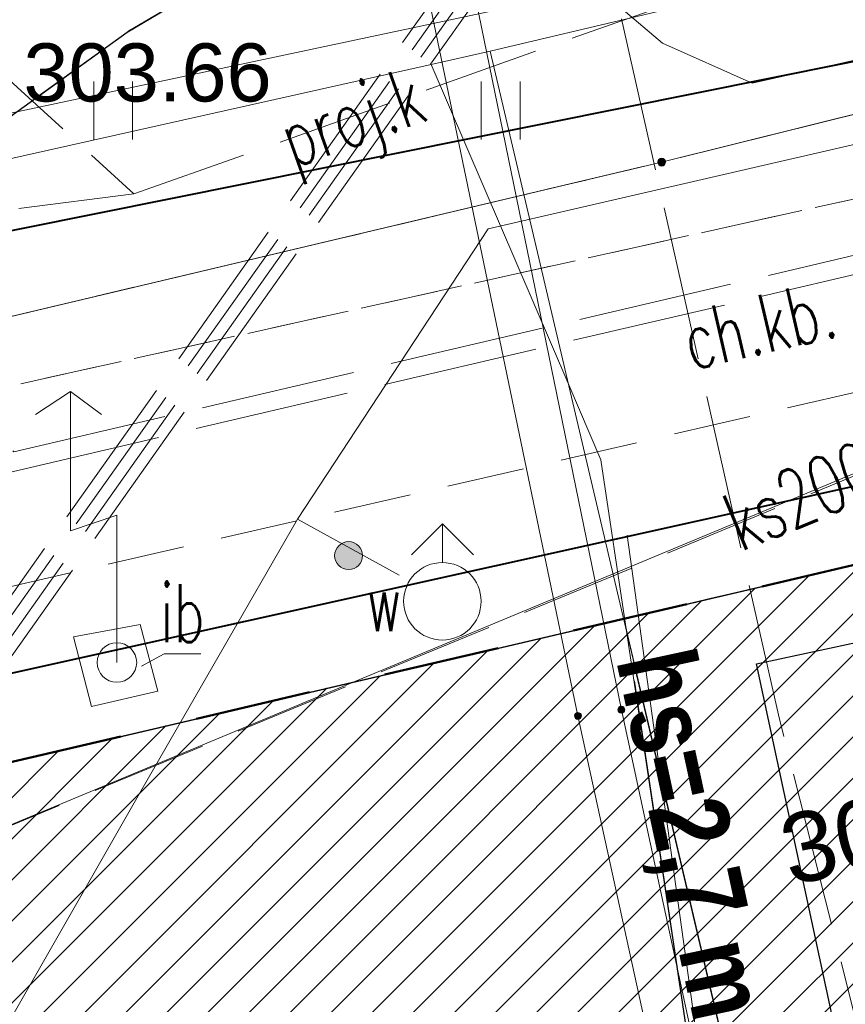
# Model space of a CAD drawing. Header units: metres. Extents: x 6567600 to 13135881, y 5574237 to 11149086.
# Tile 59 of 120: x 6567833 to 6567844, y 5574545 to 5574558. Entities that reach past the tile are written whole.
import ezdxf
from ezdxf.enums import TextEntityAlignment as Align

# ---------------------------------------------------------------- set-up
doc = ezdxf.new("R2010")
doc.units = ezdxf.units.M
for name, pattern in [('zzzxref_260316$0$_MDCP$0$L_0_03', [1, 0.5, -0.5]), ('zzzxref_260316$0$_MDCP$0$L_0_04', [1.5, 1, -0.5]), ('zzzxref_260316$0$_MDCP$0$L_2_50', [2.5, 2, -0.5]), ('zzzxref_260316$0$_MDCP$1$L_0_06', [2, 1.5, -0.5]), ('zzzxref_260316$0$PR1183 Chorzów Metalowców V09_TT$0$Kropki przerywana 1', [2.5, 1.5, -1])]:
    doc.linetypes.add(name, pattern=pattern)
for name, color, linetype, lineweight in [('SEL_do_likwidacji', 1, 'likwidacja1', 15), ('zzzxref_260316$0$_MDCP$0$EGB_DzialkaEwidencyjna', 7, 'Continuous', 18), ('zzzxref_260316$0$_MDCP$0$EGB_Klasouzytek', 92, 'Continuous', 18), ('zzzxref_260316$0$_MDCP$0$EGB_KonturUzytkuGruntowego', 92, 'Continuous', 18), ('zzzxref_260316$0$_MDCP$0$EGB_PunktGraniczny', 7, 'Continuous', 18), ('zzzxref_260316$0$_MDCP$0$GES_InneUrzadzeniaTowarzyszace_P', 7, 'Continuous', 18), ('zzzxref_260316$0$_MDCP$0$GES_PrzewodCieplowniczy', 212, 'Continuous', 18), ('zzzxref_260316$0$_MDCP$0$GES_PrzewodElektroenergetyczny', 1, 'Continuous', 18), ('zzzxref_260316$0$_MDCP$0$GES_PrzewodElektroenergetyczny_Projektowany', 7, 'Continuous', 18), ('zzzxref_260316$0$_MDCP$0$GES_PrzewodKanalizacyjny_Projektowany', 7, 'Continuous', 18), ('zzzxref_260316$0$_MDCP$0$GES_PrzewodTelekomunikacyjny', 30, 'Continuous', 18), ('zzzxref_260316$0$_MDCP$0$GES_Rzedna', 7, 'Continuous', 18), ('zzzxref_260316$0$_MDCP$0$GES_UrzadzeniaSiecWodociagowa_P', 7, 'Continuous', 18), ('zzzxref_260316$0$_MDCP$0$KR_ObiektKarto', 7, 'Continuous', 18), ('zzzxref_260316$0$_MDCP$0$MP_LINIE_REGULAC', 135, 'Continuous', 40), ('zzzxref_260316$0$_MDCP$0$OT_Budowle', 7, 'Continuous', 18), ('zzzxref_260316$0$_MDCP$0$OT_Komunikacja', 7, 'Continuous', 18), ('zzzxref_260316$0$_MDCP$0$OT_ZagospodarowanieTerenu', 7, 'Continuous', 18), ('zzzxref_260316$0$_MDCP$0$OTRS', 7, 'Continuous', 13), ('zzzxref_260316$0$_MDCP$0$OTRS_O', 7, 'Continuous', 20), ('zzzxref_260316$0$_MDCP$0$Z_GRANICE SPRAWDZONE', 100, 'Continuous', 30), ('zzzxref_260316$0$_MDCP$1$GES_PrzewodKanalizacyjny', 36, 'Continuous', 18), ('zzzxref_260316$0$_MDCP$1$GES_PrzewodWodociagowy', 5, 'Continuous', 18), ('zzzxref_260316$0$_MDCP$1$GES_PrzewodWodociagowy_Projektowany', 7, 'Continuous', 18)]:
    doc.layers.add(name, color=color, linetype=linetype, lineweight=lineweight)
for name, color, linetype in [('zzzxref_260316$0$PR1183 Chorzów Metalowców V09_TT$0$01FORMA - PZT - Inne obiekty', 7, 'Continuous'), ('zzzxref_260316$0$PR1183 Chorzów Metalowców V09_TT$0$FORMA - Arch 01 - PZT 0 ZAKRES OPRACOWANIA', 7, 'Continuous'), ('zzzxref_260316$0$PR1183 Chorzów Metalowców V09_TT$0$FORMA - Arch 01 - PZT 1 Strefy', 7, 'Continuous'), ('zzzxref_260316$0$PR1183 Chorzów Metalowców V09_TT$0$FORMA - Arch 01 - PZT-3 Ukształtowanie terenu', 7, 'Continuous'), ('zzzxref_260316$0$PR1183 Chorzów Metalowców V09_TT$0$FORMA - Arch 01 - PZT-3 Zagospodarowanie', 7, 'Continuous'), ('zzzxref_260316$0$PR1183 Chorzów Metalowców V09_TT$0$FORMA - Arch 01 - PZT-5 Opisy ogólne - Opisy szczegółowe', 7, 'Continuous')]:
    doc.layers.add(name, color=color, linetype=linetype)
doc.styles.add('ROMANS', font='romans.shx', dxfattribs={"width": 0.8})
doc.styles.add('zzzxref_260316$0$$TD_AUDIT_GENERATED_(9E133)', font='simplex.shx')
doc.styles.add('zzzxref_260316$0$$TD_AUDIT_GENERATED_(9E16A)', font='arial.ttf', dxfattribs={"width": 0.9})
doc.styles.add('zzzxref_260316$0$$TD_AUDIT_GENERATED_(B0E6E)', font='arial.ttf')
doc.styles.add('zzzxref_260316$0$$TD_AUDIT_GENERATED_(B0E76)', font='arial.ttf', dxfattribs={"width": 0.8})
doc.linetypes.add('likwidacja1', pattern='A,0,-1,["X",ROMANS,S=0.6,R=0,X=-0.1,Y=-0.3],-1', length=2)
doc.linetypes.add('zzzxref_260316$0$_MDCP$0$MPNLZ', pattern='A,6,-2,[35,msgB.shx,S=0.016,R=0,X=-1,Y=0],6', length=14)
doc.linetypes.add('zzzxref_260316$0$PR1183 Chorzów Metalowców V09_TT$0$Symbol (2)', pattern='A,0,[9,PR1183 ChorzĂłw MetalowcĂłw V091.Shx,S=0.007937,R=0,X=0,Y=0],-1,0', length=1)
doc.linetypes.add('zzzxref_260316$0$PR1183 Chorzów Metalowców V09_TT$0$X 1_2', pattern='A,0,[8,PR1183 ChorzĂłw MetalowcĂłw V091.Shx,S=0.039206,R=0,X=0,Y=0],-4.94,0', length=4.94)

# ---------------------------------------------------------------- blocks, each defined once
blk = doc.blocks.new('zzzxref_260316$0$_MDCP$0$OTRS')
at = {"layer": 'zzzxref_260316$0$_MDCP$0$OTRS', "color": 0, "lineweight": -3, "const_width": 0.09}
blk.add_lwpolyline([(-0.045, 0, 1), (0.045, 0, 1)], format="xyb", close=True, dxfattribs=at)
at = {"layer": 'zzzxref_260316$0$_MDCP$0$OTRS_O', "color": 0, "style": 'zzzxref_260316$0$$TD_AUDIT_GENERATED_(9E16A)'}
blk.add_attdef('RZEDNA', (0.514, 0.515), '', height=1.5, dxfattribs=at)
blk = doc.blocks.new('zzzxref_260316$0$_MDCP$0$other_SUWW')
at = {"linetype": 'Continuous', "lineweight": 18}
blk.add_hatch(color=0, dxfattribs=at).paths.add_polyline_path([(0, -0.361, 1), (0, 0.361, 1)])
at = {"color": 0, "linetype": 'Continuous', "lineweight": 18}
blk.add_circle((0, 0), 0.361, dxfattribs=at)
blk = doc.blocks.new('zzzxref_260316$0$_MDCP$0$other_SUWH')
at = {"color": 0, "linetype": 'Continuous', "lineweight": 18, "flags": 128}
for points in [[(0, 2), (-0.8, 1.2)], [(0, 1), (0, 2)], [(0, 2), (0.8, 1.2)]]:
    blk.add_lwpolyline(points, dxfattribs=at)
at = {"color": 0, "linetype": 'Continuous', "lineweight": 18}
blk.add_circle((0, 0), 1, dxfattribs=at)
blk = doc.blocks.new('zzzxref_260316$0$_MDCP$0$other_SUPS01_02')
at = {"linetype": 'Continuous', "lineweight": 13}
blk.add_hatch(color=0, dxfattribs=at).paths.add_polyline_path([(0, -0.091, 1), (0, 0.091, 1)])
at = {"color": 0, "linetype": 'Continuous', "lineweight": 13}
blk.add_circle((0, 0), 0.0906, dxfattribs=at)
blk = doc.blocks.new('zzzxref_260316$0$_MDCP$0$other_SUPY')
at = {"color": 0, "linetype": 'Continuous', "lineweight": 18, "flags": 128}
for points in [[(-1.2, 7), (-2.1, 6.4)], [(0, 0), (0, 3.8), (-1.2, 3.4), (-1.2, 7)], [(-1.2, 7), (-0.4, 6.4)]]:
    blk.add_lwpolyline(points, dxfattribs=at)
at = {"color": 0, "linetype": 'Continuous', "lineweight": 18}
blk.add_circle((0, 0), 0.51, dxfattribs=at)
blk = doc.blocks.new('zzzxref_260316$0$_MDCP$0$EGPG_N')
at = {"linetype": 'Continuous', "lineweight": 13}
blk.add_hatch(color=0, dxfattribs=at).paths.add_polyline_path([(0, -0.1, 1), (0, 0.1, 1)])
at = {"color": 0, "linetype": 'Continuous', "lineweight": 13}
blk.add_circle((0, 0), 0.1, dxfattribs=at)
blk = doc.blocks.new('zzzxref_260316$0$_MDCP$0$OTZT_S')
at = {"color": 0, "linetype": 'Continuous', "lineweight": 18, "flags": 128}
for points in [[(-0.5, -0.75), (-0.5, 0.75)], [(0.5, 0.75), (0.5, -0.75)]]:
    blk.add_lwpolyline(points, dxfattribs=at)
blk = doc.blocks.new('zzzxref_260316$0$_MDCP$0$L_0_02_1')
at = {"color": 0}
blk.add_point((0, 0), dxfattribs=at)
blk = doc.blocks.new('zzzxref_260316$0$_MDCP$0$L_0_02_2')
at = {"color": 0}
blk.add_point((0, 0), dxfattribs=at)
blk = doc.blocks.new('zzzxref_260316$0$PR1183 Chorzów Metalowców V09_TT$0$Koty wysokościowe_19', base_point=(6567847.454, 5574546.144))
at = {"layer": 'zzzxref_260316$0$PR1183 Chorzów Metalowców V09_TT$0$FORMA - Arch 01 - PZT-3 Ukształtowanie terenu', "linetype": 'Continuous', "lineweight": 25}
for points in [[(6567847.454, 5574546.144), (6567847.821, 5574546.223), (6567847.763, 5574546.357), (6567847.658, 5574546.459), (6567847.522, 5574546.513), (6567847.375, 5574546.51)], [(6567847.454, 5574546.144), (6567847.088, 5574546.065), (6567847.146, 5574545.931), (6567847.251, 5574545.829), (6567847.387, 5574545.775), (6567847.533, 5574545.777)]]:
    blk.add_hatch(color=6, dxfattribs=at).paths.add_polyline_path(points)
at = {"layer": 'zzzxref_260316$0$PR1183 Chorzów Metalowców V09_TT$0$FORMA - Arch 01 - PZT-3 Ukształtowanie terenu', "color": 6, "linetype": 'Continuous', "lineweight": 25}
for p, q in [((6567847.612, 5574545.41), (6567847.297, 5574546.877)), ((6567846.721, 5574545.986), (6567848.188, 5574546.301))]:
    blk.add_line(p, q, dxfattribs=at)
blk.add_circle((6567847.454, 5574546.144), 0.375, dxfattribs=at)
at = {"layer": 'zzzxref_260316$0$PR1183 Chorzów Metalowców V09_TT$0$FORMA - Arch 01 - PZT-3 Ukształtowanie terenu', "color": 6, "lineweight": 25, "insert": (6567843.33, 5574545.444), "char_height": 0.9, "attachment_point": 7, "rotation": 12.1296, "style": 'zzzxref_260316$0$$TD_AUDIT_GENERATED_(B0E6E)'}
blk.add_mtext('\\A1;{\\pql;\\fArial|b0|i0|c238|p0;\\W1.000000;300,78}', dxfattribs=at)
blk = doc.blocks.new('zzzxref_260316')
at = {"layer": 'zzzxref_260316$0$PR1183 Chorzów Metalowców V09_TT$0$FORMA - Arch 01 - PZT 1 Strefy', "linetype": 'Continuous', "lineweight": 0, "true_color": 0x577933}
h = blk.add_hatch(dxfattribs=at)
h.set_pattern_fill('ANSI31', color=77, scale=3, style=0)
h.set_pattern_definition([(45, (0, 1.2501), (-0.265165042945, 0.265165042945), [])])
h.paths.add_polyline_path([(6567829, 5574518.49), (6567842.398, 5574472.369), (6567844.165, 5574472.882), (6567846.931, 5574463.362), (6567846.967, 5574485.722), (6567835.736, 5574537.98), (6567846.642, 5574540.324), (6567844.864, 5574548.6), (6567918.571, 5574564.441), (6567935.605, 5574485.184), (6567930.975, 5574478.018), (6567931.227, 5574476.845), (6567933.57, 5574477.348, 0.216609), (6567938.884, 5574481.335), (6567921.55, 5574569.11), (6567849.267, 5574552.203), (6567830.11, 5574547.72)])
at = {"layer": 'zzzxref_260316$0$_MDCP$0$EGB_DzialkaEwidencyjna', "linetype": 'Continuous', "lineweight": 18}
for p, q in [((6567849.51, 5574552.26), (6567921.55, 5574569.11)), ((6567921.55, 5574569.11), (6567946.41, 5574443.1)), ((6567841.883, 5574556.26), (6567847.947, 5574557.77)), ((6567841.397, 5574556.142), (6567820.053, 5574551.078)), ((6567830.11, 5574547.72), (6567849.51, 5574552.26)), ((6567849.267, 5574552.203), (6567830.353, 5574547.777)), ((6567829, 5574518.49), (6567830.11, 5574547.72)), ((6567851.37, 5574441.53), (6567829, 5574518.49)), ((6567946.41, 5574443.1), (6567945.87, 5574426.93)), ((6567857.95, 5574413.39), (6567851.37, 5574441.53)), ((6567945.87, 5574426.93), (6567941.78, 5574411.28)), ((6567864.17, 5574367.81), (6567857.95, 5574413.39)), ((6567941.78, 5574411.28), (6567926.87, 5574389.48)), ((6567926.87, 5574389.48), (6567903.73, 5574376.76)), ((6567903.73, 5574376.76), (6567864.17, 5574367.81))]:
    blk.add_line(p, q, dxfattribs=at)
at = {"layer": 'zzzxref_260316$0$_MDCP$0$EGB_Klasouzytek', "lineweight": 18}
for points in [[(6567814.7, 5574549.3), (6567819.81, 5574551.02), (6567841.64, 5574556.2), (6567848.19, 5574557.83), (6567849.51, 5574552.26)], [(6567829, 5574518.49), (6567830.11, 5574547.72), (6567849.51, 5574552.26)]]:
    blk.add_lwpolyline(points, dxfattribs=at)
at = {"layer": 'zzzxref_260316$0$_MDCP$0$EGB_KonturUzytkuGruntowego', "linetype": 'zzzxref_260316$0$_MDCP$0$L_0_03', "lineweight": 18}
for points in [[(6567944.099, 5574577.571), (6567942.63, 5574577.28), (6567937.22, 5574576.21), (6567870.09, 5574563.29), (6567848.19, 5574557.83), (6567841.64, 5574556.2), (6567819.81, 5574551.02)], [(6567849.51, 5574552.26), (6567830.11, 5574547.72)]]:
    blk.add_lwpolyline(points, dxfattribs=at)
at = {"layer": 'zzzxref_260316$0$_MDCP$0$EGB_PunktGraniczny'}
blk.add_point((6567841.64, 5574556.2), dxfattribs=at)
at = {"layer": 'zzzxref_260316$0$_MDCP$0$GES_PrzewodCieplowniczy', "color": 212, "linetype": 'Continuous', "lineweight": 18}
for points in [[(6567835.395, 5574577.254), (6567835.56, 5574576.27), (6567841.12, 5574549.13), (6567842.56, 5574542.47), (6567842.66, 5574541.85), (6567842.59, 5574541.6), (6567842.37, 5574541.42), (6567841.76, 5574541.31), (6567832.56, 5574539.84), (6567831.99, 5574539.72), (6567831.81, 5574539.63), (6567831.65, 5574539.49), (6567831.8, 5574538.65), (6567833.77, 5574527.9), (6567835.97, 5574516.03), (6567836.07, 5574515.32), (6567836.27, 5574514.58), (6567838.64, 5574502.84), (6567840.62, 5574493.53)], [(6567840.21, 5574493.42), (6567838.21, 5574503.22), (6567835.81, 5574514.93), (6567835.68, 5574515.72), (6567835.53, 5574516.45), (6567833.32, 5574528.21), (6567831.32, 5574539.11), (6567831.19, 5574539.86), (6567831.31, 5574540.06), (6567831.53, 5574540.16), (6567832.13, 5574540.28), (6567841.07, 5574541.69), (6567841.7, 5574541.79), (6567841.9, 5574541.97), (6567842.01, 5574542.23), (6567841.92, 5574542.82), (6567840.56, 5574549.05), (6567834.9, 5574576.29), (6567834.74, 5574576.8), (6567834.714, 5574577.126)]]:
    blk.add_lwpolyline(points, dxfattribs=at)
at = {"layer": 'zzzxref_260316$0$_MDCP$0$GES_PrzewodElektroenergetyczny', "color": 1, "linetype": 'Continuous', "lineweight": 18}
for points in [[(6567873.65, 5574564.68), (6567858.185, 5574560.669), (6567842.81, 5574557.22), (6567841.652, 5574557.736), (6567838.02, 5574560.82), (6567836.97, 5574561.34), (6567827.408, 5574559.513), (6567825.24, 5574559.375), (6567823.842, 5574558.387), (6567822.303, 5574556.767), (6567821.25, 5574553.7), (6567820.388, 5574552.522), (6567818.508, 5574550.958), (6567817.589, 5574547.746), (6567816.52, 5574541.4), (6567814.783, 5574530.308), (6567815.18, 5574526.62), (6567815.46, 5574522.32), (6567816.83, 5574517.28), (6567816.455, 5574514.619), (6567815.516, 5574513.797), (6567802.55, 5574511.616)], [(6567838.664, 5574557.463), (6567839.429, 5574557.634), (6567846.812, 5574559.385), (6567851.645, 5574560.446), (6567868.123, 5574564.188), (6567878.034, 5574566.506), (6567891.189, 5574569.42), (6567902.264, 5574571.789), (6567930.529, 5574577.195), (6567943.691, 5574579.824)]]:
    blk.add_lwpolyline(points, dxfattribs=at)
at = {"layer": 'zzzxref_260316$0$_MDCP$0$GES_PrzewodElektroenergetyczny', "color": 1, "linetype": 'Continuous', "lineweight": 18, "flags": 128}
for points in [[(6567839.429, 5574557.634), (6567843.814, 5574538.959), (6567847.225, 5574531.413), (6567849.054, 5574530.594), (6567849.634, 5574529.929), (6567849.99, 5574528.845), (6567850.111, 5574525.986), (6567849.4, 5574523.295), (6567833.849, 5574501.642), (6567833.428, 5574500.948), (6567842.057, 5574466.646), (6567837.363, 5574465.727), (6567836.904, 5574465.072), (6567825.838, 5574462.038), (6567824.032, 5574462.668), (6567814.032, 5574503.304), (6567812.705, 5574511.261)], [(6567838.664, 5574557.463), (6567825.286, 5574554.465), (6567821.836, 5574553.69), (6567821.707, 5574552.996), (6567821.696, 5574552.936), (6567820.074, 5574544.186), (6567818.966, 5574530.39), (6567820.156, 5574520.342), (6567819.55, 5574515.238), (6567813.369, 5574511.714), (6567813.279, 5574511.663), (6567812.705, 5574511.261), (6567811.464, 5574510.392), (6567805.665, 5574509.205)], [(6567838.673, 5574532.515), (6567843.546, 5574534.399), (6567841.187, 5574550.146), (6567840.856, 5574552.357), (6567840.441, 5574553.323), (6567838.664, 5574557.463)]]:
    blk.add_lwpolyline(points, dxfattribs=at)
at = {"layer": 'zzzxref_260316$0$_MDCP$0$GES_PrzewodElektroenergetyczny_Projektowany', "color": 1, "linetype": 'zzzxref_260316$0$_MDCP$0$L_2_50', "lineweight": 18}
for points in [[(6567794.596, 5574546.571), (6567811.33, 5574550.87), (6567831.53, 5574554.27), (6567833.28, 5574552.46), (6567870.97, 5574561.28), (6567904.99, 5574569.24), (6567915.75, 5574572.57), (6567937.99, 5574577.71), (6567943.858, 5574578.905)], [(6567846.03, 5574440.28), (6567840.62, 5574462.96), (6567836.09, 5574481.17), (6567835.4, 5574484.61), (6567834.5, 5574491.07), (6567831.87, 5574502.87), (6567831.07, 5574506.14), (6567830, 5574510.85), (6567828.5, 5574518.11), (6567827.96, 5574522.93), (6567827.68, 5574530.33), (6567827.34, 5574535.47), (6567827.44, 5574541.42), (6567831.16, 5574547.14), (6567832.88, 5574549.3), (6567839.46, 5574558.6), (6567836.65, 5574574.42), (6567834.02, 5574575.68), (6567832.567, 5574576.722)], [(6567845.68, 5574439.84), (6567840.19, 5574462.85), (6567835.66, 5574481.07), (6567834.95, 5574484.54), (6567834.05, 5574490.99), (6567831.43, 5574502.77), (6567830.63, 5574506.04), (6567829.56, 5574510.76), (6567828.06, 5574518.04), (6567827.51, 5574522.9), (6567827.23, 5574530.3), (6567826.89, 5574535.46), (6567826.99, 5574541.55), (6567830.8, 5574547.4), (6567832.52, 5574549.58), (6567838.98, 5574558.71), (6567836.25, 5574574.12), (6567833.79, 5574575.29), (6567831.956, 5574576.607)], [(6567845.79, 5574439.99), (6567840.33, 5574462.89), (6567835.8, 5574481.1), (6567835.1, 5574484.56), (6567834.2, 5574491.02), (6567831.58, 5574502.8), (6567830.78, 5574506.07), (6567829.7, 5574510.79), (6567828.21, 5574518.06), (6567827.66, 5574522.91), (6567827.38, 5574530.31), (6567827.04, 5574535.46), (6567827.14, 5574541.51), (6567830.92, 5574547.31), (6567832.64, 5574549.49), (6567839.14, 5574558.67), (6567836.38, 5574574.22), (6567833.87, 5574575.42), (6567832.16, 5574576.645)], [(6567845.91, 5574440.13), (6567840.48, 5574462.92), (6567835.95, 5574481.13), (6567835.25, 5574484.59), (6567834.35, 5574491.04), (6567831.72, 5574502.84), (6567830.92, 5574506.11), (6567829.85, 5574510.82), (6567828.36, 5574518.08), (6567827.81, 5574522.92), (6567827.53, 5574530.32), (6567827.19, 5574535.47), (6567827.29, 5574541.46), (6567831.04, 5574547.22), (6567832.76, 5574549.39), (6567839.3, 5574558.64), (6567836.51, 5574574.32), (6567833.95, 5574575.55), (6567832.368, 5574576.684)], [(6567794.652, 5574546.329), (6567811.15, 5574550.57), (6567831.45, 5574554), (6567833.2, 5574552.19), (6567855.24, 5574557.35), (6567855.74, 5574555.77)]]:
    blk.add_lwpolyline(points, dxfattribs=at)
at = {"layer": 'zzzxref_260316$0$_MDCP$0$GES_PrzewodElektroenergetyczny_Projektowany', "color": 1, "linetype": 'zzzxref_260316$0$_MDCP$0$L_2_50', "lineweight": 18, "flags": 128}
blk.add_lwpolyline([(6567968.757, 5574418.447), (6567965.79, 5574417.788), (6567964.269, 5574419.682), (6567962.444, 5574428.423), (6567960.927, 5574438.382), (6567955.785, 5574440.828), (6567943.735, 5574448.879), (6567937.061, 5574453.287), (6567929.241, 5574458.206), (6567924.301, 5574460.739), (6567918.598, 5574463.02), (6567911.377, 5574464.921), (6567904.643, 5574465.783), (6567895.738, 5574466.364), (6567887.791, 5574468.949), (6567886.282, 5574470.192), (6567885.356, 5574472.785), (6567880.925, 5574493.141), (6567879.016, 5574496.438), (6567878.444, 5574499.11), (6567874.34, 5574499.268), (6567872.908, 5574505.876), (6567870.567, 5574509.67), (6567868.305, 5574511.329), (6567862.172, 5574511.906), (6567852.994, 5574510.772), (6567850.203, 5574522.019), (6567848.1, 5574529.505), (6567843.148, 5574549.062), (6567840.304, 5574561.676)], dxfattribs=at)
at = {"layer": 'zzzxref_260316$0$_MDCP$0$GES_PrzewodKanalizacyjny_Projektowany', "color": 36, "linetype": 'zzzxref_260316$0$_MDCP$1$L_0_06', "lineweight": 18}
for points in [[(6567796.266, 5574539.236), (6567832.48, 5574547.32), (6567854.13, 5574556.3), (6567878.83, 5574561.85), (6567921.59, 5574572.26), (6567938.88, 5574580.92), (6567943.337, 5574581.783)], [(6567802.897, 5574571.142), (6567804.15, 5574570.77), (6567822.57, 5574570.72), (6567823.94, 5574565.73), (6567834.83, 5574555.79), (6567851.21, 5574561.61), (6567874.07, 5574567.2), (6567898.27, 5574572.78), (6567918.59, 5574577.15), (6567936.88, 5574581.42)]]:
    blk.add_lwpolyline(points, dxfattribs=at)
at = {"layer": 'zzzxref_260316$0$_MDCP$0$GES_PrzewodKanalizacyjny_Projektowany', "color": 36, "linetype": 'zzzxref_260316$0$_MDCP$1$L_0_06', "lineweight": 18, "flags": 128}
blk.add_lwpolyline([(6567834.83, 5574555.79), (6567828.45, 5574554.98), (6567823.13, 5574554.55)], dxfattribs=at)
at = {"layer": 'zzzxref_260316$0$_MDCP$0$GES_PrzewodTelekomunikacyjny', "color": 30, "linetype": 'Continuous', "lineweight": 18, "flags": 128}
blk.add_lwpolyline([(6567865.525, 5574563.914), (6567846.919, 5574559.742), (6567823.059, 5574554.673), (6567819.6, 5574553.938)], dxfattribs=at)
at = {"layer": 'zzzxref_260316$0$_MDCP$0$MP_LINIE_REGULAC', "linetype": 'Continuous'}
blk.add_lwpolyline([(6567936.85, 5574576.14), (6567822.725, 5574553.2), (6567807.758, 5574533.041), (6567819.961, 5574483.091), (6567828.37, 5574448.208)], dxfattribs=at)
at = {"layer": 'zzzxref_260316$0$_MDCP$0$MP_LINIE_REGULAC', "linetype": 'zzzxref_260316$0$_MDCP$0$MPNLZ', "flags": 128}
blk.add_lwpolyline([(6567850.203, 5574340.64), (6567845.014, 5574408.349), (6567815.314, 5574531.714), (6567826.921, 5574548.2), (6567848.668, 5574553.025)], dxfattribs=at)
at = {"layer": 'zzzxref_260316$0$_MDCP$0$OT_Budowle', "color": 7, "linetype": 'Continuous', "lineweight": 18, "flags": 128}
blk.add_lwpolyline([(6567834.05, 5574550.07), (6567834.91, 5574550.23), (6567835.14, 5574549.37), (6567834.28, 5574549.17)], close=True, dxfattribs=at)
at = {"layer": 'zzzxref_260316$0$_MDCP$0$OT_Budowle', "color": 7, "linetype": 'Continuous', "lineweight": 15}
blk.add_lwpolyline([(6567834.925, 5574549.692), (6567835.221, 5574549.853), (6567835.693, 5574549.853)], dxfattribs=at)
at = {"layer": 'zzzxref_260316$0$_MDCP$0$OT_Komunikacja', "color": 7, "linetype": 'Continuous', "lineweight": 25, "flags": 128}
blk.add_lwpolyline([(6567824.95, 5574522.44), (6567824.5, 5574526.43), (6567824.25, 5574529.43), (6567824.08, 5574532.42), (6567824.01, 5574536.4), (6567824.25, 5574539.41), (6567825.44, 5574545.29), (6567826.09, 5574547.18), (6567826.92, 5574548.98), (6567827.87, 5574550.71), (6567829, 5574552.37), (6567830.23, 5574553.94), (6567831.64, 5574555.37), (6567833.15, 5574556.73), (6567834.74, 5574557.88), (6567836.48, 5574558.91), (6567838.28, 5574559.74), (6567840.14, 5574560.43), (6567842.08, 5574560.99), (6567847.84, 5574562.43), (6567850.42, 5574563.07), (6567851, 5574562.82), (6567857.08, 5574558.64), (6567878.36, 5574563.51)], dxfattribs=at)
at = {"layer": 'zzzxref_260316$0$_MDCP$0$OT_Komunikacja', "color": 7, "linetype": 'zzzxref_260316$0$_MDCP$0$L_0_04', "lineweight": 18, "flags": 128}
blk.add_lwpolyline([(6567947.515, 5574455.698), (6567948.396, 5574450.424), (6567948.648, 5574448.732), (6567948.975, 5574446.476), (6567949.265, 5574444.281), (6567949.478, 5574440.508), (6567949.478, 5574438.827), (6567949.548, 5574436.345), (6567949.466, 5574434.494), (6567949.331, 5574431.506), (6567949.013, 5574428.567), (6567948.397, 5574424.452), (6567947.845, 5574421.592), (6567946.958, 5574417.848), (6567946.194, 5574415.206), (6567944.955, 5574411.463), (6567944.22, 5574409.565), (6567943.335, 5574407.431), (6567941.896, 5574404.446), (6567940.723, 5574402.331), (6567939.781, 5574400.677), (6567938.516, 5574398.665), (6567936.744, 5574396.084), (6567934.465, 5574393.243), (6567932.327, 5574390.844), (6567928.971, 5574387.543), (6567926.7, 5574385.54), (6567925.032, 5574384.195), (6567923.337, 5574382.935), (6567920.797, 5574381.179), (6567917.606, 5574379.366), (6567914.527, 5574377.737), (6567911.816, 5574376.502), (6567909.558, 5574375.579), (6567907.269, 5574374.816), (6567903.606, 5574373.672), (6567899.382, 5574372.528), (6567894.891, 5574371.274), (6567878.894, 5574366.917), (6567867.949, 5574363.87), (6567863.154, 5574362.61), (6567857.11, 5574361.35), (6567856.863, 5574364.456), (6567856.582, 5574368.039), (6567856.09, 5574372.83), (6567857, 5574372.9), (6567856.31, 5574378.9), (6567855.79, 5574382.87), (6567855.18, 5574386.83), (6567854.51, 5574390.76), (6567853.78, 5574394.71), (6567853.05, 5574398.63), (6567852.19, 5574402.6), (6567849.76, 5574413.26), (6567849.89, 5574414.22), (6567851.83, 5574414.67), (6567851.37, 5574416.66), (6567854.58, 5574417.42), (6567850.88, 5574432.39), (6567845.96, 5574431.22), (6567840.92, 5574450.67), (6567838.96, 5574456.25), (6567831.07, 5574490.06), (6567830.27, 5574495.98), (6567829, 5574501.83), (6567827.92, 5574506.7), (6567826.86, 5574511.56), (6567826.08, 5574515.52), (6567825.4, 5574519.47), (6567824.95, 5574522.44), (6567824.5, 5574526.43), (6567824.25, 5574529.43), (6567824.08, 5574532.42), (6567824.01, 5574536.4), (6567824.25, 5574539.41), (6567825.44, 5574545.29), (6567826.09, 5574547.18), (6567826.92, 5574548.98), (6567827.87, 5574550.71), (6567829, 5574552.37), (6567849.24, 5574556.86), (6567847.84, 5574562.43), (6567850.42, 5574563.07), (6567851, 5574562.82), (6567857.08, 5574558.64), (6567878.36, 5574563.51), (6567907.32, 5574570.28), (6567907.73, 5574567.88), (6567878.94, 5574561.2), (6567857.62, 5574556.33), (6567833.07, 5574550.68), (6567832.17, 5574550.48), (6567830.79, 5574549.8), (6567829.67, 5574548.79), (6567828.68, 5574547.02), (6567827.68, 5574544.22), (6567827.06, 5574541.37), (6567826.61, 5574538.33), (6567826.47, 5574535.3), (6567826.62, 5574531.27), (6567826.93, 5574527.32), (6567827.29, 5574523.8), (6567827.81, 5574520.34), (6567828.64, 5574515.44), (6567829.22, 5574512.47), (6567831.34, 5574502.7), (6567832, 5574502.04), (6567832.86, 5574501.86), (6567835.48, 5574490.39), (6567838.69, 5574476.72), (6567840.94, 5574477.22), (6567842.1, 5574472.29), (6567839.84, 5574471.76), (6567843.24, 5574457.14), (6567846.41, 5574443.89), (6567846.82, 5574442.27), (6567847.04, 5574441.61), (6567847.42, 5574441.08), (6567847.97, 5574440.71), (6567848.63, 5574440.56), (6567849.32, 5574440.61), (6567851.19, 5574441.04), (6567854.02, 5574429.39), (6567857.72, 5574414.07), (6567855.38, 5574413.53), (6567854.43, 5574412.7), (6567853.63, 5574411.68), (6567853.17, 5574410.72), (6567853.12, 5574409.71), (6567854.26, 5574404.84), (6567855.51, 5574399), (6567857.01, 5574391.2), (6567857.79, 5574386.18), (6567858.35, 5574382.21), (6567859.02, 5574377.27), (6567859.909, 5574368.887), (6567860.055, 5574367.78), (6567860.402, 5574366.895), (6567861.348, 5574365.757), (6567862.743, 5574365.112), (6567863.812, 5574364.983), (6567864.873, 5574365.082), (6567875.385, 5574368.045), (6567887.169, 5574371.344), (6567894.86, 5574373.433), (6567904.193, 5574375.979), (6567909.986, 5574377.842), (6567913.714, 5574379.575), (6567916.29, 5574380.93), (6567919.833, 5574382.929), (6567921.94, 5574384.465), (6567924.837, 5574386.597), (6567926.974, 5574388.488), (6567928.91, 5574390.273), (6567932.797, 5574394.443), (6567936.263, 5574399.014), (6567938.789, 5574403.047), (6567940.719, 5574406.619), (6567942.6, 5574410.97), (6567944.237, 5574415.951), (6567945.095, 5574418.932), (6567946.005, 5574422.667), (6567946.916, 5574428.255), (6567947.357, 5574433.537), (6567947.446, 5574438.626), (6567947.184, 5574444.294), (6567946.685, 5574448.233), (6567946.054, 5574452.175), (6567945.029, 5574458.386), (6567942.856, 5574469.729), (6567945.871, 5574465.435)], close=True, dxfattribs=at)
at = {"layer": 'zzzxref_260316$0$_MDCP$0$OT_Komunikacja', "color": 7, "linetype": 'zzzxref_260316$0$_MDCP$1$L_0_06', "lineweight": 18}
blk.add_lwpolyline([(6567850.42, 5574563.07), (6567847.84, 5574562.43), (6567842.08, 5574560.99), (6567840.14, 5574560.43), (6567838.28, 5574559.74), (6567836.48, 5574558.91), (6567834.74, 5574557.88), (6567833.15, 5574556.73), (6567831.64, 5574555.37), (6567830.23, 5574553.94), (6567829, 5574552.37), (6567807.49, 5574557.68)], dxfattribs=at)
at = {"layer": 'zzzxref_260316$0$_MDCP$0$OT_ZagospodarowanieTerenu', "color": 7, "linetype": 'zzzxref_260316$0$_MDCP$0$L_0_04', "lineweight": 18, "flags": 128}
blk.add_lwpolyline([(6567847.84, 5574562.43), (6567849.24, 5574556.86), (6567829, 5574552.37), (6567830.23, 5574553.94), (6567831.64, 5574555.37), (6567833.15, 5574556.73), (6567834.74, 5574557.88), (6567836.48, 5574558.91), (6567838.28, 5574559.74), (6567840.14, 5574560.43), (6567842.08, 5574560.99)], close=True, dxfattribs=at)
at = {"layer": 'zzzxref_260316$0$_MDCP$0$Z_GRANICE SPRAWDZONE', "linetype": 'ByBlock', "flags": 128}
blk.add_lwpolyline([(6567830.11, 5574547.72), (6567849.531, 5574552.262), (6567921.55, 5574569.11), (6567946.41, 5574443.1), (6567945.87, 5574426.93), (6567941.769, 5574411.258), (6567926.87, 5574389.48), (6567903.73, 5574376.76), (6567864.17, 5574367.81), (6567857.95, 5574413.39), (6567851.37, 5574441.53), (6567829, 5574518.49), (6567830.11, 5574547.72)], dxfattribs=at)
at = {"layer": 'zzzxref_260316$0$_MDCP$1$GES_PrzewodKanalizacyjny', "color": 36, "linetype": 'Continuous', "lineweight": 18, "flags": 128}
blk.add_lwpolyline([(6567854.51, 5574556.511), (6567832.359, 5574547.28)], dxfattribs=at)
at = {"layer": 'zzzxref_260316$0$_MDCP$1$GES_PrzewodWodociagowy', "color": 5, "linetype": 'Continuous', "lineweight": 18}
blk.add_lwpolyline([(6567933.69, 5574572.61), (6567933.06, 5574572.59), (6567924.48, 5574571.48), (6567923.42, 5574572.32), (6567920.04, 5574574.98), (6567915.01, 5574574.28), (6567879.77, 5574567.11), (6567879.07, 5574566.99), (6567878.14, 5574565.37), (6567860.87, 5574560.66), (6567855.39, 5574559.03), (6567839.4, 5574555.34), (6567836.94, 5574551.59), (6567834.92, 5574548.08), (6567832.61, 5574544.04), (6567830.53, 5574540.71), (6567827.89, 5574537.03), (6567830.01, 5574517.51), (6567828.46, 5574517.24), (6567802.588, 5574511.449)], dxfattribs=at)
at = {"layer": 'zzzxref_260316$0$_MDCP$1$GES_PrzewodWodociagowy_Projektowany', "color": 5, "linetype": 'zzzxref_260316$0$_MDCP$1$L_0_06', "lineweight": 18, "flags": 128}
blk.add_lwpolyline([(6567836.94, 5574551.59), (6567838.5, 5574550.73)], dxfattribs=at)
at = {"layer": 'zzzxref_260316$0$PR1183 Chorzów Metalowców V09_TT$0$01FORMA - PZT - Inne obiekty', "color": 1, "linetype": 'zzzxref_260316$0$PR1183 Chorzów Metalowców V09_TT$0$X 1_2', "lineweight": 25}
for p, q in [((6567843.814, 5574538.959), (6567841.285, 5574549.728)), ((6567841.284, 5574549.502), (6567843.546, 5574534.399))]:
    blk.add_line(p, q, dxfattribs=at)
at = {"layer": 'zzzxref_260316$0$PR1183 Chorzów Metalowców V09_TT$0$FORMA - Arch 01 - PZT 0 ZAKRES OPRACOWANIA', "color": 1, "linetype": 'zzzxref_260316$0$PR1183 Chorzów Metalowców V09_TT$0$Kropki przerywana 1', "lineweight": 50}
blk.add_line((6567849.267, 5574552.203), (6567830.11, 5574547.72), dxfattribs=at)
at = {"layer": 'zzzxref_260316$0$PR1183 Chorzów Metalowców V09_TT$0$FORMA - Arch 01 - PZT 1 Strefy', "color": 71, "linetype": 'Continuous', "lineweight": 13, "true_color": 0xaff266}
blk.add_line((6567849.267, 5574552.203), (6567830.11, 5574547.72), dxfattribs=at)
at = {"layer": 'zzzxref_260316$0$PR1183 Chorzów Metalowców V09_TT$0$FORMA - Arch 01 - PZT-3 Zagospodarowanie', "color": 7, "linetype": 'zzzxref_260316$0$PR1183 Chorzów Metalowców V09_TT$0$Symbol (2)', "lineweight": 25, "flags": 128}
blk.add_lwpolyline([(6567842.025, 5574480.61), (6567845.16, 5574487.482), (6567834.071, 5574539.077), (6567844.662, 5574541.354), (6567842.864, 5574549.721), (6567919.652, 5574566.225), (6567931.425, 5574511.447)], dxfattribs=at)
at = {"layer": 'zzzxref_260316$0$_MDCP$0$EGB_DzialkaEwidencyjna', "linetype": 'Continuous', "xscale": 0.5, "yscale": 0.5, "zscale": 0.5}
for name, rotation in [('zzzxref_260316$0$_MDCP$0$L_0_02_1', 13.97), ('zzzxref_260316$0$_MDCP$0$L_0_02_2', 193.35)]:
    blk.add_blockref(name, (6567841.64, 5574556.2), dxfattribs=dict(at, rotation=rotation))
at = {"layer": 'zzzxref_260316$0$_MDCP$0$EGB_PunktGraniczny', "linetype": 'Continuous', "xscale": 0.5, "yscale": 0.5, "zscale": 0.5}
blk.add_blockref('zzzxref_260316$0$_MDCP$0$EGPG_N', (6567841.64, 5574556.2), dxfattribs=at)
at = {"layer": 'zzzxref_260316$0$_MDCP$0$GES_InneUrzadzeniaTowarzyszace_P', "linetype": 'Continuous', "xscale": 0.5, "yscale": 0.5, "zscale": 0.5}
blk.add_blockref('zzzxref_260316$0$_MDCP$0$other_SUPY', (6567834.61, 5574549.74), dxfattribs=at)
at = {"layer": 'zzzxref_260316$0$_MDCP$0$GES_Rzedna', "color": 212, "linetype": 'Continuous', "xscale": 0.5, "yscale": 0.5, "zscale": 0.5}
for p in [(6567841.12, 5574549.13), (6567840.56, 5574549.05)]:
    blk.add_blockref('zzzxref_260316$0$_MDCP$0$other_SUPS01_02', p, dxfattribs=at)
at = {"layer": 'zzzxref_260316$0$_MDCP$0$GES_UrzadzeniaSiecWodociagowa_P', "color": 5, "linetype": 'Continuous', "xscale": 0.5, "yscale": 0.5, "zscale": 0.5}
for name, p in [('zzzxref_260316$0$_MDCP$0$other_SUWH', (6567838.81, 5574550.53)), ('zzzxref_260316$0$_MDCP$0$other_SUWW', (6567837.6, 5574551.12))]:
    blk.add_blockref(name, p, dxfattribs=at)
at = {"layer": 'zzzxref_260316$0$_MDCP$0$KR_ObiektKarto', "linetype": 'Continuous', "xscale": 0.5, "yscale": 0.5, "zscale": 0.5}
for p in [(6567834.562, 5574556.867), (6567839.562, 5574556.867)]:
    blk.add_blockref('zzzxref_260316$0$_MDCP$0$OTZT_S', p, dxfattribs=at)
at = {"layer": 'zzzxref_260316$0$_MDCP$0$OTRS', "xscale": 0.5, "yscale": 0.5, "zscale": 0.5}
blk.add_blockref('zzzxref_260316$0$_MDCP$0$OTRS', (6567833.146, 5574556.726, 303.657), dxfattribs=at).add_auto_attribs({'RZEDNA': '303.66'})
at = {"layer": 'zzzxref_260316$0$PR1183 Chorzów Metalowców V09_TT$0$FORMA - Arch 01 - PZT-3 Ukształtowanie terenu', "color": 6, "lineweight": 25}
blk.add_blockref('zzzxref_260316$0$PR1183 Chorzów Metalowców V09_TT$0$Koty wysokościowe_19', (6567847.454, 5574547.394), dxfattribs=at)
at = {"layer": 'zzzxref_260316$0$_MDCP$0$GES_PrzewodKanalizacyjny_Projektowany', "color": 36, "lineweight": 15, "style": 'zzzxref_260316$0$$TD_AUDIT_GENERATED_(9E133)', "width": 0.66}
blk.add_text('proj.k', height=0.75, rotation=-340.4, dxfattribs=at).set_placement((6567837.638, 5574556.788), align=Align.MIDDLE_CENTER)
at = {"layer": 'zzzxref_260316$0$_MDCP$0$GES_UrzadzeniaSiecWodociagowa_P', "color": 5, "lineweight": 15, "style": 'zzzxref_260316$0$$TD_AUDIT_GENERATED_(9E133)', "width": 0.66}
blk.add_text('w', height=0.75, rotation=-360, dxfattribs=at).set_placement((6567837.825, 5574550.895), align=Align.TOP_LEFT)
at = {"layer": 'zzzxref_260316$0$_MDCP$0$OT_Budowle', "color": 7, "lineweight": 15, "style": 'zzzxref_260316$0$$TD_AUDIT_GENERATED_(9E133)', "width": 0.66}
blk.add_text('ib', height=0.75, dxfattribs=at).set_placement((6567835.457, 5574550.378), align=Align.MIDDLE_CENTER)
at = {"layer": 'zzzxref_260316$0$_MDCP$0$OT_Komunikacja', "color": 7, "lineweight": 15, "style": 'zzzxref_260316$0$$TD_AUDIT_GENERATED_(9E133)', "width": 0.66}
blk.add_text('ch.kb.', height=0.75, rotation=13, dxfattribs=at).set_placement((6567842.9, 5574554.1), align=Align.MIDDLE_CENTER)
at = {"layer": 'zzzxref_260316$0$_MDCP$1$GES_PrzewodKanalizacyjny', "color": 36, "lineweight": 15, "style": 'zzzxref_260316$0$$TD_AUDIT_GENERATED_(9E133)', "width": 0.66}
blk.add_text('ks200', height=0.75, rotation=-337.4, dxfattribs=at).set_placement((6567843.435, 5574551.896), align=Align.MIDDLE_CENTER)
at = {"layer": 'zzzxref_260316$0$PR1183 Chorzów Metalowców V09_TT$0$FORMA - Arch 01 - PZT-5 Opisy ogólne - Opisy szczegółowe', "color": 154, "linetype": 'Continuous', "lineweight": 13, "insert": (6567840.83, 5574549.726), "char_height": 1, "attachment_point": 7, "rotation": 282.1296, "style": 'zzzxref_260316$0$$TD_AUDIT_GENERATED_(B0E76)'}
blk.add_mtext('\\A1;{\\pql;\\fArial|b1|i0|c238|p0;\\W0.800000;hs=\\fArial|b1|i0|c238|p0;\\W0.800000;2\\fArial|b1|i0|c238|p0;\\W0.800000;,\\fArial|b1|i0|c238|p0;\\W0.800000;7\\fArial|b1|i0|c238|p0;\\W0.800000; m}', dxfattribs=at)

msp = doc.modelspace()

# ---------------------------------------------------------------- linework, layer by layer
at = {"layer": 'SEL_do_likwidacji'}
for points in [[(6567838.673, 5574532.515), (6567843.546, 5574534.399), (6567841.195, 5574551.383)], [(6567841.151, 5574550.302), (6567843.814, 5574538.959), (6567847.225, 5574531.413), (6567849.075, 5574530.57), (6567849.655, 5574529.864), (6567849.99, 5574528.845), (6567850.111, 5574525.986), (6567849.379, 5574523.265), (6567833.831, 5574501.613)]]:
    msp.add_lwpolyline(points, dxfattribs=at)

# ---------------------------------------------------------------- block references
at = {"ltscale": 0.5}
msp.add_blockref('zzzxref_260316', (0, 0), dxfattribs=at)

doc.saveas('drawing.dxf')
